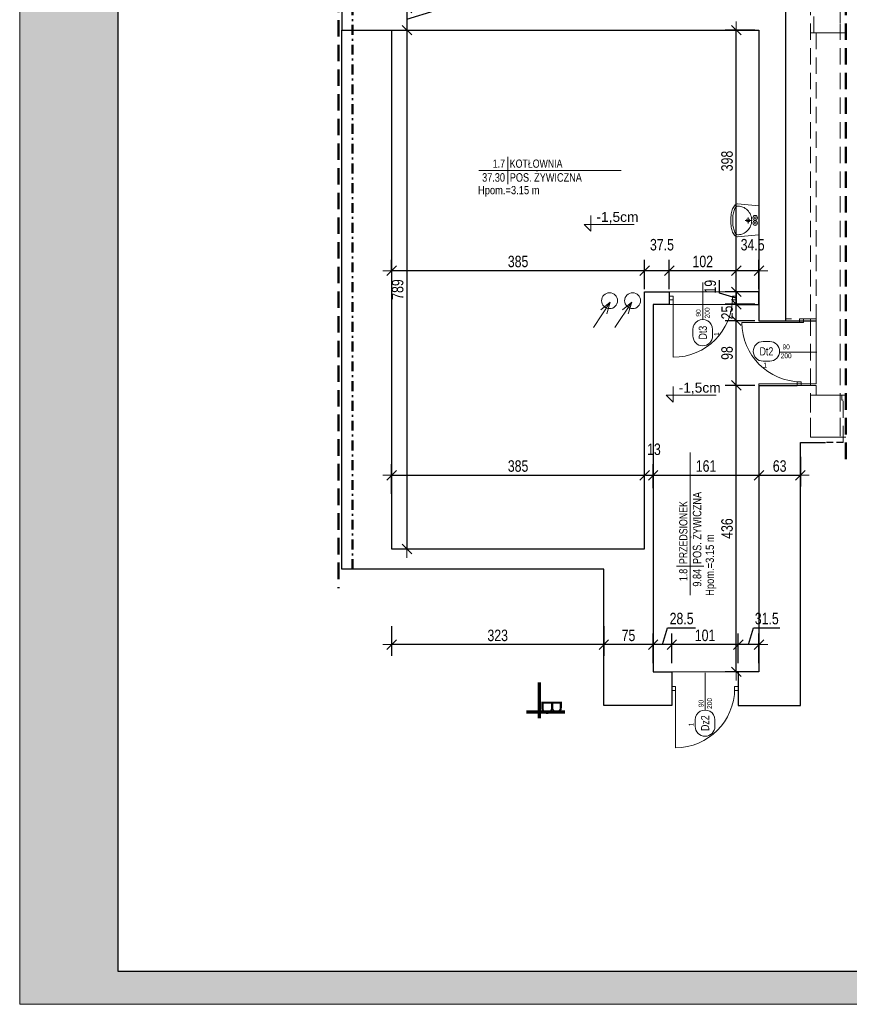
# Model space of a CAD drawing. Header units: millimetres. Extents: x 1390 to 61772, y -2775 to 3946.
# Tile 1 of 24: x 1780 to 3043, y -2775 to -1277. Entities that reach past the tile are written whole.
import ezdxf
from ezdxf.enums import TextEntityAlignment as Align

# ---------------------------------------------------------------- set-up
doc = ezdxf.new("R2010")
doc.units = ezdxf.units.MM
doc.linetypes.add('DASHDOT', pattern=[1, 0.5, -0.25, 0, -0.25])
doc.linetypes.add('DASHED', pattern=[0.75, 0.5, -0.25])
for name, color, linetype, lineweight in [('!MARIUSZ', 220, 'Continuous', 35), ('BA_drz', 7, 'Continuous', 18), ('BA_met', 7, 'Continuous', 18), ('BA_sym', 7, 'Continuous', 18), ('BA_txc', 1, 'Continuous', 18), ('BA_txs', 2, 'Continuous', 18), ('Cienka', 7, 'Continuous', 18), ('PG_PODCIĄGI', 1, 'DASHED', 18), ('PG_WIDOKOWE_CIENKIE', 1, 'Continuous', 18), ('PG_WYMIARY', 1, 'Continuous', 18), ('PG_WYPOSAŻENIE', 1, 'Continuous', 18), ('PG_ŚCIANY_SŁUPY', 4, 'Continuous', 30), ('Przekrojowa', 60, 'Continuous', 18)]:
    doc.layers.add(name, color=color, linetype=linetype, lineweight=lineweight)
doc.layers.add('BA_pom', color=6, linetype='Continuous', lineweight=18, plot=False)
doc.layers.add('PG_POMOCNICZNE', color=6, linetype='Continuous', lineweight=18, plot=False)
doc.styles.add('BIKTS', font='bikromsw.shx', dxfattribs={"width": 0.85})
doc.styles.add('BIKWYM', font='BIKROMSW.SHX', dxfattribs={"width": 0.8})
doc.styles.add('ROMANS', font='bikromsw.shx', dxfattribs={"width": 0.8})
doc.styles.get("Standard").update_dxf_attribs({"font": 'arial.ttf'})
doc.dimstyles.new('BA_KR_50', dxfattribs={"dimscale": 0.5, "dimtxt": 25, "dimasz": 1.666667, "dimexe": 24, "dimexo": 0, "dimgap": 0, "dimtad": 0, "dimdec": 1, "dimrnd": 0.5, "dimzin": 9, "dimdsep": 46, "dimtxsty": 'BIKWYM', "dimblk": 'WYM-KR', "dimcen": 0, "dimdle": 20, "dimclrd": 256, "dimclre": 256, "dimclrt": 7, "dimadec": 0, "dimazin": 0, "dimtfac": 0.033333, "dimtdec": 1, "dimtmove": 0, "dimatfit": 3, "dimldrblk": 'WYM-KR', "dimfxl": 40, "dimfxlon": 1, "dimtvp": 0.8, "dimtolj": 1, "dimarcsym": 0})

# ---------------------------------------------------------------- blocks, each defined once
blk = doc.blocks.new('dr1h901')
at = {"color": 0}
blk.add_line((-0.5, 0), (-0.5, 1), dxfattribs=at)
blk.add_line((0, 0.362), (0, -0.266))
blk.add_arc((-0.5, 0), 1, 0, 90, dxfattribs=at)
blk = doc.blocks.new('jamb')
blk.add_lwpolyline([(-0.5, -0.5), (-0.5, 0.5), (0.5, 0.5), (0.5, -0.5)], close=True)
blk = doc.blocks.new('bikmet')
blk.add_line((0, 1.65), (0, -1.65))
at = {"style": 'ROMANS', "width": 0.8}
blk.add_attdef('NRPOM', text='', height=1, dxfattribs=at).set_placement((-0.33, 0.33), align=Align.RIGHT)
blk.add_attdef('NWAPOM', (0.25, 0.33), '', height=1, dxfattribs=at)
blk.add_attdef('RAREA', text='', height=1.04, dxfattribs=at).set_placement((-0.33, -0.33), align=Align.TOP_RIGHT)
blk.add_attdef('PODLOGA', text='', height=1.04, dxfattribs=at).set_placement((0.25, -0.33), align=Align.TOP_LEFT)
blk = doc.blocks.new('SPUST1')
at = {"color": 18}
for p, q in [((-4.5, 0), (4.5, 0)), ((0, -4.5), (0, 4.5))]:
    blk.add_line(p, q, dxfattribs=at)
blk.add_circle((0, 0), 2.5, dxfattribs=at)
blk = doc.blocks.new('A$C1DB672C5')
for p, q in [((-22, 0), (-25, -32.6)), ((-22, 0), (22, 0)), ((22, 0), (25, -32.6))]:
    blk.add_line(p, q)
for points in [[(-20.3, -24.6, -0.098491), (-15.6, -17.4, -0.098491), (-8.4, -12.7, -0.098491), (0, -11, -0.098491), (8.4, -12.7, -0.198912), (20.3, -24.6), (20.3, -24.6)], [(20.3, -24.6, -0.075102), (21.9, -31, -0.265911), (19.8, -35.5, -0.060964), (16.6, -37.3, -0.054131), (9.7, -39.2, -0.041072), (0, -40, -0.041072), (-9.7, -39.2, -0.054131), (-16.6, -37.3, -0.060964), (-19.8, -35.5, -0.265911), (-21.9, -31, -0.075102), (-20.3, -24.6)]]:
    blk.add_lwpolyline(points, format="xyb")
for centre, radius in [((-4, -5.8), 3.5), ((-4, -5.8), 1.5), ((4, -5.8), 3.5), ((4, -5.8), 1.5)]:
    blk.add_circle(centre, radius)
for centre, radius, start, end in [((-20.5, -33), 4.47, 180, 226.0001), ((-10.8, -23), 18.4, 226.0001, 248.1986), ((-4.3, -6.7), 36, 248.1986, 260.5924), ((0, 19.4), 62.4, 260.5924, 270), ((0, 19.4), 62.4, 270, 279.4076), ((4.3, -6.7), 36, 279.4076, 291.8014), ((10.8, -23), 18.4, 291.8014, 313.9999), ((20.5, -33), 4.47, 313.9999, 0)]:
    blk.add_arc(centre, radius, start, end)
at = {"xscale": -1, "rotation": 180}
blk.add_blockref('SPUST1', (0, -16.5), dxfattribs=at)
blk = doc.blocks.new('symdrz')
blk.add_lwpolyline([(-10, -30, -1), (-10, 30), (10, 30, -1), (10, -30)], format="xyb", close=True)
at = {"style": 'BIKTS', "width": 0.8}
blk.add_attdef('SZERDRZ', text='', height=25, dxfattribs=at).set_placement((77.1, 8.8), align=Align.CENTER)
blk.add_attdef('SYMDRZ', text='', height=25, dxfattribs=at).set_placement((0, 0), align=Align.MIDDLE)
blk.add_attdef('WYSDRZ', text='', height=25, dxfattribs=at).set_placement((77.1, -9.5), align=Align.TOP_CENTER)
blk = doc.blocks.new('A$C4C0525F4')
at = {"true_color": 0xffffff}
h = blk.add_hatch(color=7, dxfattribs=at)
h.dxf.hatch_style = 1
h.paths.add_polyline_path([(2100, 0), (0, 0), (0, -2970), (2100, -2970)])
h.paths.add_polyline_path([(150, -50), (2050, -50), (2050, -2920), (150, -2920)], flags=16)
at = {"layer": 'Cienka', "color": 1}
for p, q in [((0, -2970), (0, 0)), ((2100, -2970), (0, -2970))]:
    blk.add_line(p, q, dxfattribs=at)
at = {"layer": 'Przekrojowa', "color": 18, "lineweight": 30, "true_color": 0x000000}
for p, q in [((150, -2920), (150, -50)), ((2050, -2920), (150, -2920))]:
    blk.add_line(p, q, dxfattribs=at)
blk = doc.blocks.new('WYM-KR')
at = {"linetype": 'ByBlock'}
blk.add_line((11.52, 0), (-11.52, 0), dxfattribs=at)
at = {"color": 7, "linetype": 'ByBlock'}
blk.add_line((6.24, 6.24), (-6.24, -6.24), dxfattribs=at)
blk = doc.blocks.new('*D249')
at = {"layer": 'Defpoints', "color": 0, "transparency": 16777216}
for p in [(2343.6, -1259.8), (2346.1, -1293.3), (2369.4, -1293.3)]:
    blk.add_point(p, dxfattribs=at)
at = {"layer": 'PG_WYMIARY', "lineweight": -2, "transparency": 16777216}
for p, q in [((2412.5, -1263.6), (2412.5, -1221)), ((2343.6, -1259.8), (2386.2, -1259.8)), ((2369.4, -1261), (2369.4, -1292.1)), ((2369.4, -1276.6), (2412.5, -1263.6)), ((2346.1, -1293.3), (2386.2, -1293.3))]:
    blk.add_line(p, q, dxfattribs=at)
at = {"layer": 'PG_WYMIARY', "lineweight": -2, "transparency": 16777216, "xscale": 1.166666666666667, "yscale": 1.166666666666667, "zscale": 1.166666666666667}
for p, rotation in [((2369.4, -1259.8), 90), ((2369.4, -1293.3), 270)]:
    blk.add_blockref('WYM-KR', p, dxfattribs=dict(at, rotation=rotation))
at = {"layer": 'PG_WYMIARY', "color": 7, "transparency": 16777216, "insert": (2398.5, -1242.3), "char_height": 17.5, "attachment_point": 5, "rotation": 90, "style": 'BIKWYM'}
blk.add_mtext('\\A1;33.5', dxfattribs=at)
blk = doc.blocks.new('*D250')
at = {"layer": 'Defpoints', "color": 0, "transparency": 16777216}
for p in [(2346.1, -1293.3), (2346.1, -2082.3), (2369.4, -2082.3)]:
    blk.add_point(p, dxfattribs=at)
at = {"layer": 'PG_WYMIARY', "lineweight": -2, "transparency": 16777216}
for p, q in [((2346.1, -1293.3), (2386.2, -1293.3)), ((2369.4, -1294.5), (2369.4, -2081.1)), ((2346.1, -2082.3), (2386.2, -2082.3))]:
    blk.add_line(p, q, dxfattribs=at)
at = {"layer": 'PG_WYMIARY', "lineweight": -2, "transparency": 16777216, "xscale": 1.166666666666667, "yscale": 1.166666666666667, "zscale": 1.166666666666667}
for p, rotation in [((2369.4, -1293.3), 90), ((2369.4, -2082.3), 270)]:
    blk.add_blockref('WYM-KR', p, dxfattribs=dict(at, rotation=rotation))
at = {"layer": 'PG_WYMIARY', "color": 7, "transparency": 16777216, "insert": (2355.4, -1687.8), "char_height": 17.5, "attachment_point": 5, "rotation": 90, "style": 'BIKWYM'}
blk.add_mtext('\\A1;789', dxfattribs=at)
blk = doc.blocks.new('*D251')
at = {"layer": 'Defpoints', "color": 0, "transparency": 16777216}
for p in [(2870.6, -1659.2), (2870.6, -1691.3), (2905.1, -1691.3)]:
    blk.add_point(p, dxfattribs=at)
at = {"layer": 'PG_WYMIARY', "lineweight": -2, "transparency": 16777216}
for p, q in [((2870.6, -1687.2), (2870.6, -1642.4)), ((2905.1, -1687.2), (2905.1, -1642.4)), ((2903.9, -1659.2), (2871.8, -1659.2))]:
    blk.add_line(p, q, dxfattribs=at)
at = {"layer": 'PG_WYMIARY', "lineweight": -2, "transparency": 16777216, "xscale": 1.166666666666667, "yscale": 1.166666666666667, "zscale": 1.166666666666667, "rotation": 180}
blk.add_blockref('WYM-KR', (2870.6, -1659.2), dxfattribs=at)
at = {"layer": 'PG_WYMIARY', "lineweight": -2, "transparency": 16777216, "xscale": 1.166666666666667, "yscale": 1.166666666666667, "zscale": 1.166666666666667}
blk.add_blockref('WYM-KR', (2905.1, -1659.2), dxfattribs=at)
at = {"layer": 'PG_WYMIARY', "color": 7, "transparency": 16777216, "insert": (2895.5, -1619.7), "char_height": 17.5, "attachment_point": 5, "style": 'BIKWYM'}
blk.add_mtext('\\A1;34.5', dxfattribs=at)
blk = doc.blocks.new('*D252')
at = {"layer": 'Defpoints', "color": 0, "transparency": 16777216}
for p in [(2768.6, -1659.2), (2768.6, -1691.3), (2870.6, -1691.3)]:
    blk.add_point(p, dxfattribs=at)
at = {"layer": 'PG_WYMIARY', "lineweight": -2, "transparency": 16777216}
for p, q in [((2768.6, -1687.2), (2768.6, -1642.4)), ((2870.6, -1687.2), (2870.6, -1642.4)), ((2869.4, -1659.2), (2769.8, -1659.2))]:
    blk.add_line(p, q, dxfattribs=at)
at = {"layer": 'PG_WYMIARY', "lineweight": -2, "transparency": 16777216, "xscale": 1.166666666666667, "yscale": 1.166666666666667, "zscale": 1.166666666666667, "rotation": 180}
blk.add_blockref('WYM-KR', (2768.6, -1659.2), dxfattribs=at)
at = {"layer": 'PG_WYMIARY', "lineweight": -2, "transparency": 16777216, "xscale": 1.166666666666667, "yscale": 1.166666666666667, "zscale": 1.166666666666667}
blk.add_blockref('WYM-KR', (2870.6, -1659.2), dxfattribs=at)
at = {"layer": 'PG_WYMIARY', "color": 7, "transparency": 16777216, "insert": (2819.6, -1645.2), "char_height": 17.5, "attachment_point": 5, "style": 'BIKWYM'}
blk.add_mtext('\\A1;102', dxfattribs=at)
blk = doc.blocks.new('*D253')
at = {"layer": 'Defpoints', "color": 0, "transparency": 16777216}
for p in [(2731.1, -1659.2), (2731.1, -1691.3), (2768.6, -1691.3)]:
    blk.add_point(p, dxfattribs=at)
at = {"layer": 'PG_WYMIARY', "lineweight": -2, "transparency": 16777216}
for p, q in [((2731.1, -1687.2), (2731.1, -1642.4)), ((2768.6, -1687.2), (2768.6, -1642.4)), ((2767.4, -1659.2), (2732.3, -1659.2))]:
    blk.add_line(p, q, dxfattribs=at)
at = {"layer": 'PG_WYMIARY', "lineweight": -2, "transparency": 16777216, "xscale": 1.166666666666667, "yscale": 1.166666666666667, "zscale": 1.166666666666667, "rotation": 180}
blk.add_blockref('WYM-KR', (2731.1, -1659.2), dxfattribs=at)
at = {"layer": 'PG_WYMIARY', "lineweight": -2, "transparency": 16777216, "xscale": 1.166666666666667, "yscale": 1.166666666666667, "zscale": 1.166666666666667}
blk.add_blockref('WYM-KR', (2768.6, -1659.2), dxfattribs=at)
at = {"layer": 'PG_WYMIARY', "color": 7, "transparency": 16777216, "insert": (2757.5, -1619.7), "char_height": 17.5, "attachment_point": 5, "style": 'BIKWYM'}
blk.add_mtext('\\A1;37.5', dxfattribs=at)
blk = doc.blocks.new('*D254')
at = {"layer": 'Defpoints', "color": 0, "transparency": 16777216}
for p in [(2346.1, -1659.2), (2346.1, -1659.2), (2731.1, -1691.3)]:
    blk.add_point(p, dxfattribs=at)
at = {"layer": 'PG_WYMIARY', "lineweight": -2, "transparency": 16777216}
for p, q in [((2346.1, -1659.2), (2346.1, -1642.4)), ((2731.1, -1687.2), (2731.1, -1642.4)), ((2729.9, -1659.2), (2347.3, -1659.2))]:
    blk.add_line(p, q, dxfattribs=at)
at = {"layer": 'PG_WYMIARY', "lineweight": -2, "transparency": 16777216, "xscale": 1.166666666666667, "yscale": 1.166666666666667, "zscale": 1.166666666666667, "rotation": 180}
blk.add_blockref('WYM-KR', (2346.1, -1659.2), dxfattribs=at)
at = {"layer": 'PG_WYMIARY', "lineweight": -2, "transparency": 16777216, "xscale": 1.166666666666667, "yscale": 1.166666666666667, "zscale": 1.166666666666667}
blk.add_blockref('WYM-KR', (2731.1, -1659.2), dxfattribs=at)
at = {"layer": 'PG_WYMIARY', "color": 7, "transparency": 16777216, "insert": (2538.6, -1645.2), "char_height": 17.5, "attachment_point": 5, "style": 'BIKWYM'}
blk.add_mtext('\\A1;385', dxfattribs=at)
blk = doc.blocks.new('*D255')
at = {"layer": 'Defpoints', "color": 0, "transparency": 16777216}
for p in [(2731.1, -1970.4), (2346.1, -2082.3), (2731.1, -2082.3)]:
    blk.add_point(p, dxfattribs=at)
at = {"layer": 'PG_WYMIARY', "lineweight": -2, "transparency": 16777216}
for p, q in [((2346.1, -1998.4), (2346.1, -1953.6)), ((2731.1, -1998.4), (2731.1, -1953.6)), ((2347.3, -1970.4), (2729.9, -1970.4))]:
    blk.add_line(p, q, dxfattribs=at)
at = {"layer": 'PG_WYMIARY', "lineweight": -2, "transparency": 16777216, "xscale": 1.166666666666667, "yscale": 1.166666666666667, "zscale": 1.166666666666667, "rotation": 180}
blk.add_blockref('WYM-KR', (2346.1, -1970.4), dxfattribs=at)
at = {"layer": 'PG_WYMIARY', "lineweight": -2, "transparency": 16777216, "xscale": 1.166666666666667, "yscale": 1.166666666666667, "zscale": 1.166666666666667}
blk.add_blockref('WYM-KR', (2731.1, -1970.4), dxfattribs=at)
at = {"layer": 'PG_WYMIARY', "color": 7, "transparency": 16777216, "insert": (2538.6, -1956.4), "char_height": 17.5, "attachment_point": 5, "style": 'BIKWYM'}
blk.add_mtext('\\A1;385', dxfattribs=at)
blk = doc.blocks.new('*D256')
at = {"layer": 'Defpoints', "color": 0, "transparency": 16777216}
for p in [(2744.1, -1970.4), (2744.1, -1989.8), (2731.1, -2082.3)]:
    blk.add_point(p, dxfattribs=at)
at = {"layer": 'PG_WYMIARY', "lineweight": -2, "transparency": 16777216}
for p, q in [((2731.1, -1998.4), (2731.1, -1953.6)), ((2744.1, -1989.8), (2744.1, -1953.6)), ((2732.3, -1970.4), (2742.9, -1970.4))]:
    blk.add_line(p, q, dxfattribs=at)
at = {"layer": 'PG_WYMIARY', "lineweight": -2, "transparency": 16777216, "xscale": 1.166666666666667, "yscale": 1.166666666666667, "zscale": 1.166666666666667, "rotation": 180}
blk.add_blockref('WYM-KR', (2731.1, -1970.4), dxfattribs=at)
at = {"layer": 'PG_WYMIARY', "lineweight": -2, "transparency": 16777216, "xscale": 1.166666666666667, "yscale": 1.166666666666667, "zscale": 1.166666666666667}
blk.add_blockref('WYM-KR', (2744.1, -1970.4), dxfattribs=at)
at = {"layer": 'PG_WYMIARY', "color": 7, "transparency": 16777216, "insert": (2745.3, -1930.9), "char_height": 17.5, "attachment_point": 5, "style": 'BIKWYM'}
blk.add_mtext('\\A1;13', dxfattribs=at)
blk = doc.blocks.new('*D257')
at = {"layer": 'Defpoints', "color": 0, "transparency": 16777216}
for p in [(2905.1, -1911.1), (2905.1, -1970.4), (2744.1, -1989.8)]:
    blk.add_point(p, dxfattribs=at)
at = {"layer": 'PG_WYMIARY', "lineweight": -2, "transparency": 16777216}
for p, q in [((2905.1, -1942.4), (2905.1, -1987.2)), ((2744.1, -1989.8), (2744.1, -1953.6)), ((2745.3, -1970.4), (2903.9, -1970.4))]:
    blk.add_line(p, q, dxfattribs=at)
at = {"layer": 'PG_WYMIARY', "lineweight": -2, "transparency": 16777216, "xscale": 1.166666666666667, "yscale": 1.166666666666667, "zscale": 1.166666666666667, "rotation": 180}
blk.add_blockref('WYM-KR', (2744.1, -1970.4), dxfattribs=at)
at = {"layer": 'PG_WYMIARY', "lineweight": -2, "transparency": 16777216, "xscale": 1.166666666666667, "yscale": 1.166666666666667, "zscale": 1.166666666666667}
blk.add_blockref('WYM-KR', (2905.1, -1970.4), dxfattribs=at)
at = {"layer": 'PG_WYMIARY', "color": 7, "transparency": 16777216, "insert": (2824.6, -1956.4), "char_height": 17.5, "attachment_point": 5, "style": 'BIKWYM'}
blk.add_mtext('\\A1;161', dxfattribs=at)
blk = doc.blocks.new('*D258')
at = {"layer": 'Defpoints', "color": 0, "transparency": 16777216}
for p in [(2905.1, -1911.1), (2968.2, -1920.3), (2968.2, -1970.4)]:
    blk.add_point(p, dxfattribs=at)
at = {"layer": 'PG_WYMIARY', "lineweight": -2, "transparency": 16777216}
for p, q in [((2905.1, -1942.4), (2905.1, -1987.2)), ((2968.2, -1942.4), (2968.2, -1987.2)), ((2906.3, -1970.4), (2967, -1970.4))]:
    blk.add_line(p, q, dxfattribs=at)
at = {"layer": 'PG_WYMIARY', "lineweight": -2, "transparency": 16777216, "xscale": 1.166666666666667, "yscale": 1.166666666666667, "zscale": 1.166666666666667, "rotation": 180}
blk.add_blockref('WYM-KR', (2905.1, -1970.4), dxfattribs=at)
at = {"layer": 'PG_WYMIARY', "lineweight": -2, "transparency": 16777216, "xscale": 1.166666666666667, "yscale": 1.166666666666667, "zscale": 1.166666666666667}
blk.add_blockref('WYM-KR', (2968.2, -1970.4), dxfattribs=at)
at = {"layer": 'PG_WYMIARY', "color": 7, "transparency": 16777216, "insert": (2936.6, -1956.4), "char_height": 17.5, "attachment_point": 5, "style": 'BIKWYM'}
blk.add_mtext('\\A1;63', dxfattribs=at)
blk = doc.blocks.new('*D259')
at = {"layer": 'Defpoints', "color": 0, "transparency": 16777216}
for p in [(2873.6, -2228), (2873.6, -2269.3), (2905.1, -2269.3)]:
    blk.add_point(p, dxfattribs=at)
at = {"layer": 'PG_WYMIARY', "lineweight": -2, "transparency": 16777216}
for p, q in [((2873.6, -2256), (2873.6, -2211.2)), ((2889.4, -2228), (2897, -2202.4)), ((2897, -2202.4), (2937, -2202.4)), ((2905.1, -2256), (2905.1, -2211.2)), ((2903.9, -2228), (2874.8, -2228))]:
    blk.add_line(p, q, dxfattribs=at)
at = {"layer": 'PG_WYMIARY', "lineweight": -2, "transparency": 16777216, "xscale": 1.166666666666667, "yscale": 1.166666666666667, "zscale": 1.166666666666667, "rotation": 180}
blk.add_blockref('WYM-KR', (2873.6, -2228), dxfattribs=at)
at = {"layer": 'PG_WYMIARY', "lineweight": -2, "transparency": 16777216, "xscale": 1.166666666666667, "yscale": 1.166666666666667, "zscale": 1.166666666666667}
blk.add_blockref('WYM-KR', (2905.1, -2228), dxfattribs=at)
at = {"layer": 'PG_WYMIARY', "color": 7, "transparency": 16777216, "insert": (2917, -2188.4), "char_height": 17.5, "attachment_point": 5, "style": 'BIKWYM'}
blk.add_mtext('\\A1;31.5', dxfattribs=at)
blk = doc.blocks.new('*D260')
at = {"layer": 'Defpoints', "color": 0, "transparency": 16777216}
for p in [(2772.6, -2228), (2772.6, -2269.3), (2873.6, -2269.3)]:
    blk.add_point(p, dxfattribs=at)
at = {"layer": 'PG_WYMIARY', "lineweight": -2, "transparency": 16777216}
for p, q in [((2772.6, -2256), (2772.6, -2211.2)), ((2873.6, -2256), (2873.6, -2211.2)), ((2872.4, -2228), (2773.8, -2228))]:
    blk.add_line(p, q, dxfattribs=at)
at = {"layer": 'PG_WYMIARY', "lineweight": -2, "transparency": 16777216, "xscale": 1.166666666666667, "yscale": 1.166666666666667, "zscale": 1.166666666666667, "rotation": 180}
blk.add_blockref('WYM-KR', (2772.6, -2228), dxfattribs=at)
at = {"layer": 'PG_WYMIARY', "lineweight": -2, "transparency": 16777216, "xscale": 1.166666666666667, "yscale": 1.166666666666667, "zscale": 1.166666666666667}
blk.add_blockref('WYM-KR', (2873.6, -2228), dxfattribs=at)
at = {"layer": 'PG_WYMIARY', "color": 7, "transparency": 16777216, "insert": (2823.1, -2214), "char_height": 17.5, "attachment_point": 5, "style": 'BIKWYM'}
blk.add_mtext('\\A1;101', dxfattribs=at)
blk = doc.blocks.new('*D261')
at = {"layer": 'Defpoints', "color": 0, "transparency": 16777216}
for p in [(2744.1, -2228), (2744.1, -2269.3), (2772.6, -2269.3)]:
    blk.add_point(p, dxfattribs=at)
at = {"layer": 'PG_WYMIARY', "lineweight": -2, "transparency": 16777216}
for p, q in [((2744.1, -2256), (2744.1, -2211.2)), ((2758.4, -2228), (2766, -2202.4)), ((2766, -2202.4), (2808.7, -2202.4)), ((2772.6, -2256), (2772.6, -2211.2)), ((2771.4, -2228), (2745.3, -2228))]:
    blk.add_line(p, q, dxfattribs=at)
at = {"layer": 'PG_WYMIARY', "lineweight": -2, "transparency": 16777216, "xscale": 1.166666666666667, "yscale": 1.166666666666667, "zscale": 1.166666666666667, "rotation": 180}
blk.add_blockref('WYM-KR', (2744.1, -2228), dxfattribs=at)
at = {"layer": 'PG_WYMIARY', "lineweight": -2, "transparency": 16777216, "xscale": 1.166666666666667, "yscale": 1.166666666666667, "zscale": 1.166666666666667}
blk.add_blockref('WYM-KR', (2772.6, -2228), dxfattribs=at)
at = {"layer": 'PG_WYMIARY', "color": 7, "transparency": 16777216, "insert": (2787.4, -2188.4), "char_height": 17.5, "attachment_point": 5, "style": 'BIKWYM'}
blk.add_mtext('\\A1;28.5', dxfattribs=at)
blk = doc.blocks.new('*D262')
at = {"layer": 'Defpoints', "color": 0, "transparency": 16777216}
for p in [(2669.1, -2113.1), (2669.1, -2228), (2744.1, -2269.3)]:
    blk.add_point(p, dxfattribs=at)
at = {"layer": 'PG_WYMIARY', "lineweight": -2, "transparency": 16777216}
for p, q in [((2669.1, -2200), (2669.1, -2244.8)), ((2744.1, -2256), (2744.1, -2211.2)), ((2742.9, -2228), (2670.3, -2228))]:
    blk.add_line(p, q, dxfattribs=at)
at = {"layer": 'PG_WYMIARY', "lineweight": -2, "transparency": 16777216, "xscale": 1.166666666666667, "yscale": 1.166666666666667, "zscale": 1.166666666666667, "rotation": 180}
blk.add_blockref('WYM-KR', (2669.1, -2228), dxfattribs=at)
at = {"layer": 'PG_WYMIARY', "lineweight": -2, "transparency": 16777216, "xscale": 1.166666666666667, "yscale": 1.166666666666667, "zscale": 1.166666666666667}
blk.add_blockref('WYM-KR', (2744.1, -2228), dxfattribs=at)
at = {"layer": 'PG_WYMIARY', "color": 7, "transparency": 16777216, "insert": (2706.6, -2214), "char_height": 17.5, "attachment_point": 5, "style": 'BIKWYM'}
blk.add_mtext('\\A1;75', dxfattribs=at)
blk = doc.blocks.new('*D263')
at = {"layer": 'Defpoints', "color": 0, "transparency": 16777216}
for p in [(2346.1, -2082.3), (2669.1, -2113.1), (2346.1, -2228)]:
    blk.add_point(p, dxfattribs=at)
at = {"layer": 'PG_WYMIARY', "lineweight": -2, "transparency": 16777216}
for p, q in [((2346.1, -2200), (2346.1, -2244.8)), ((2669.1, -2200), (2669.1, -2244.8)), ((2667.9, -2228), (2347.3, -2228))]:
    blk.add_line(p, q, dxfattribs=at)
at = {"layer": 'PG_WYMIARY', "lineweight": -2, "transparency": 16777216, "xscale": 1.166666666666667, "yscale": 1.166666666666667, "zscale": 1.166666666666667, "rotation": 180}
blk.add_blockref('WYM-KR', (2346.1, -2228), dxfattribs=at)
at = {"layer": 'PG_WYMIARY', "lineweight": -2, "transparency": 16777216, "xscale": 1.166666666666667, "yscale": 1.166666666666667, "zscale": 1.166666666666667}
blk.add_blockref('WYM-KR', (2669.1, -2228), dxfattribs=at)
at = {"layer": 'PG_WYMIARY', "color": 7, "transparency": 16777216, "insert": (2507.6, -2214), "char_height": 17.5, "attachment_point": 5, "style": 'BIKWYM'}
blk.add_mtext('\\A1;323', dxfattribs=at)
blk = doc.blocks.new('*D264')
at = {"layer": 'Defpoints', "color": 0, "transparency": 16777216}
for p in [(2870.6, -1833.6), (2905.1, -1833.6), (2905.1, -2269.3)]:
    blk.add_point(p, dxfattribs=at)
at = {"layer": 'PG_WYMIARY', "lineweight": -2, "transparency": 16777216}
for p, q in [((2898.6, -1833.6), (2853.8, -1833.6)), ((2870.6, -2268.1), (2870.6, -1834.7)), ((2898.6, -2269.3), (2853.8, -2269.3))]:
    blk.add_line(p, q, dxfattribs=at)
at = {"layer": 'PG_WYMIARY', "lineweight": -2, "transparency": 16777216, "xscale": 1.166666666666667, "yscale": 1.166666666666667, "zscale": 1.166666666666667}
for p, rotation in [((2870.6, -1833.6), 90), ((2870.6, -2269.3), 270)]:
    blk.add_blockref('WYM-KR', p, dxfattribs=dict(at, rotation=rotation))
at = {"layer": 'PG_WYMIARY', "color": 7, "transparency": 16777216, "insert": (2856.6, -2051.4), "char_height": 17.5, "attachment_point": 5, "rotation": 90, "style": 'BIKWYM'}
blk.add_mtext('\\A1;436', dxfattribs=at)
blk = doc.blocks.new('*D265')
at = {"layer": 'Defpoints', "color": 0, "transparency": 16777216}
for p in [(2870.6, -1735.3), (2905.1, -1735.3), (2905.1, -1833.6)]:
    blk.add_point(p, dxfattribs=at)
at = {"layer": 'PG_WYMIARY', "lineweight": -2, "transparency": 16777216}
for p, q in [((2898.6, -1735.3), (2853.8, -1735.3)), ((2870.6, -1832.4), (2870.6, -1736.5)), ((2898.6, -1833.6), (2853.8, -1833.6))]:
    blk.add_line(p, q, dxfattribs=at)
at = {"layer": 'PG_WYMIARY', "lineweight": -2, "transparency": 16777216, "xscale": 1.166666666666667, "yscale": 1.166666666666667, "zscale": 1.166666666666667}
for p, rotation in [((2870.6, -1735.3), 90), ((2870.6, -1833.6), 270)]:
    blk.add_blockref('WYM-KR', p, dxfattribs=dict(at, rotation=rotation))
at = {"layer": 'PG_WYMIARY', "color": 7, "transparency": 16777216, "insert": (2856.6, -1784.4), "char_height": 17.5, "attachment_point": 5, "rotation": 90, "style": 'BIKWYM'}
blk.add_mtext('\\A1;98', dxfattribs=at)
blk = doc.blocks.new('*D266')
at = {"layer": 'Defpoints', "color": 0, "transparency": 16777216}
for p in [(2870.6, -1710.3), (2905.1, -1710.3), (2905.1, -1735.3)]:
    blk.add_point(p, dxfattribs=at)
at = {"layer": 'PG_WYMIARY', "lineweight": -2, "transparency": 16777216}
for p, q in [((2898.6, -1710.3), (2853.8, -1710.3)), ((2870.6, -1734.1), (2870.6, -1711.5)), ((2898.6, -1735.3), (2853.8, -1735.3))]:
    blk.add_line(p, q, dxfattribs=at)
at = {"layer": 'PG_WYMIARY', "lineweight": -2, "transparency": 16777216, "xscale": 1.166666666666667, "yscale": 1.166666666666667, "zscale": 1.166666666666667}
for p, rotation in [((2870.6, -1710.3), 90), ((2870.6, -1735.3), 270)]:
    blk.add_blockref('WYM-KR', p, dxfattribs=dict(at, rotation=rotation))
at = {"layer": 'PG_WYMIARY', "color": 7, "transparency": 16777216, "insert": (2856.6, -1722.8), "char_height": 17.5, "attachment_point": 5, "rotation": 90, "style": 'BIKWYM'}
blk.add_mtext('\\A1;25', dxfattribs=at)
blk = doc.blocks.new('*D267')
at = {"layer": 'Defpoints', "color": 0, "transparency": 16777216}
for p in [(2870.6, -1691.3), (2905.1, -1691.3), (2905.1, -1710.3)]:
    blk.add_point(p, dxfattribs=at)
at = {"layer": 'PG_WYMIARY', "lineweight": -2, "transparency": 16777216}
for p, q in [((2845.1, -1693.1), (2845.1, -1673.8)), ((2898.6, -1691.3), (2853.8, -1691.3)), ((2870.6, -1700.8), (2845.1, -1693.1)), ((2870.6, -1709.1), (2870.6, -1692.5)), ((2898.6, -1710.3), (2853.8, -1710.3))]:
    blk.add_line(p, q, dxfattribs=at)
at = {"layer": 'PG_WYMIARY', "lineweight": -2, "transparency": 16777216, "xscale": 1.166666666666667, "yscale": 1.166666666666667, "zscale": 1.166666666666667}
for p, rotation in [((2870.6, -1691.3), 90), ((2870.6, -1710.3), 270)]:
    blk.add_blockref('WYM-KR', p, dxfattribs=dict(at, rotation=rotation))
at = {"layer": 'PG_WYMIARY', "color": 7, "transparency": 16777216, "insert": (2831.1, -1683.5), "char_height": 17.5, "attachment_point": 5, "rotation": 90, "style": 'BIKWYM'}
blk.add_mtext('\\A1;19', dxfattribs=at)
blk = doc.blocks.new('*D268')
at = {"layer": 'Defpoints', "color": 0, "transparency": 16777216}
for p in [(2870.6, -1293.3), (2905.1, -1293.3), (2905.1, -1691.3)]:
    blk.add_point(p, dxfattribs=at)
at = {"layer": 'PG_WYMIARY', "lineweight": -2, "transparency": 16777216}
for p, q in [((2898.6, -1293.3), (2853.8, -1293.3)), ((2870.6, -1690.1), (2870.6, -1294.5)), ((2898.6, -1691.3), (2853.8, -1691.3))]:
    blk.add_line(p, q, dxfattribs=at)
at = {"layer": 'PG_WYMIARY', "lineweight": -2, "transparency": 16777216, "xscale": 1.166666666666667, "yscale": 1.166666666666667, "zscale": 1.166666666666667}
for p, rotation in [((2870.6, -1293.3), 90), ((2870.6, -1691.3), 270)]:
    blk.add_blockref('WYM-KR', p, dxfattribs=dict(at, rotation=rotation))
at = {"layer": 'PG_WYMIARY', "color": 7, "transparency": 16777216, "insert": (2856.6, -1492.3), "char_height": 17.5, "attachment_point": 5, "rotation": 90, "style": 'BIKWYM'}
blk.add_mtext('\\A1;398', dxfattribs=at)

msp = doc.modelspace()

# ---------------------------------------------------------------- linework, layer by layer
at = {"layer": '!MARIUSZ', "color": 18, "linetype": 'DASHED', "lineweight": 50, "ltscale": 50, "true_color": 0x000000}
msp.add_line((3037.04, -308.08), (3037.04, -1956.91), dxfattribs=at)
at = {"layer": '!MARIUSZ', "color": 18, "linetype": 'DASHED', "lineweight": 0, "ltscale": 50, "true_color": 0x000000}
for points in [[(2983.6, -308.08), (2983.6, -1912.31)], [(3028.6, -308.08), (3028.6, -1912.31)], [(2963.35, -962.31), (2992.1, -962.31), (2992.1, -1257.31), (3028.6, -1257.31), (3028.6, -1297.31), (2992.1, -1297.31), (2992.1, -1735.31)], [(2988.6, -1257.31), (3028.6, -1257.31), (3028.6, -1297.31), (2988.6, -1297.31), (2988.6, -1257.31)], [(2983.6, -1297.31), (3037.04, -1297.31)], [(2972.85, -1735.31), (2992.1, -1735.31), (2992.1, -1732.56), (2946.1, -1732.56), (2946.1, -1735.31)], [(3033.1, -1920.31), (3033.1, -1856.31), (3031.1, -1856.31), (3031.1, -1848.31), (2992.1, -1848.31), (2992.1, -1833.56), (2969.35, -1833.56)], [(2983.6, -1848.31), (3037.04, -1848.31)], [(2983.6, -1912.31), (3037.04, -1912.31)]]:
    msp.add_lwpolyline(points, dxfattribs=at)
at = {"layer": '!MARIUSZ', "color": 18, "linetype": 'DASHED', "lineweight": 50, "ltscale": 50, "true_color": 0x000000}
msp.add_lwpolyline([(2265.6, -490.64), (2265.6, -2141.97)], dxfattribs=at)
at = {"layer": '!MARIUSZ', "color": 18, "linetype": 'DASHED', "lineweight": 0, "ltscale": 50, "true_color": 0x000000}
msp.add_lwpolyline([(2983.6, -1848.31), (3028.6, -1848.31), (3028.6, -1912.31), (2983.6, -1912.31)], close=True, dxfattribs=at)
at = {"layer": 'BA_met', "color": 18, "true_color": 0x000000}
for points in [[(2478.77, -1506.67), (2695.63, -1506.67)], [(2800.36, -2152.59), (2800.36, -1935.73)]]:
    msp.add_lwpolyline(points, dxfattribs=at)
at = {"layer": 'BA_txc', "color": 18, "true_color": 0x000000}
for p, q in [((2649.51, -1575.43), (2649.51, -1599.18)), ((2649.51, -1599.18), (2638.92, -1588.83)), ((2638.92, -1588.83), (2715.14, -1588.83)), ((2774.6, -1835.18), (2774.6, -1858.93)), ((2774.6, -1858.93), (2764.01, -1848.59)), ((2764.01, -1848.59), (2840.23, -1848.59))]:
    msp.add_line(p, q, dxfattribs=at)
at = {"layer": 'PG_PODCIĄGI', "color": 18, "linetype": 'DASHDOT', "lineweight": 50, "ltscale": 30, "true_color": 0x000000}
msp.add_line((2286.85, -2113.1), (2286.85, -507.81), dxfattribs=at)
at = {"layer": 'PG_POMOCNICZNE'}
for points in [[(2346.1, -1293.31), (2905.1, -1293.31), (2905.1, -1691.31), (2731.1, -1691.31), (2731.1, -2082.31), (2346.1, -2082.31), (2346.1, -1293.31)], [(2744.1, -1710.31), (2905.1, -1710.31), (2905.1, -1735.31), (2992.1, -1735.31), (2992.1, -1831.31), (2905.1, -1831.31), (2905.1, -2269.31), (2744.1, -2269.31), (2744.1, -1710.31)]]:
    msp.add_lwpolyline(points, dxfattribs=at)
at = {"layer": 'PG_WIDOKOWE_CIENKIE', "color": 18, "lineweight": 70, "true_color": 0x000000}
for p, q in [((2571.39, -2339.56), (2571.39, -2285.56)), ((2609.64, -2330.81), (2551.39, -2330.81))]:
    msp.add_line(p, q, dxfattribs=at)
at = {"layer": 'PG_WYPOSAŻENIE', "color": 18, "lineweight": 0, "true_color": 0x000000}
for p, q in [((2653.2, -1745.51), (2678.84, -1707.06)), ((2678.84, -1707.06), (2664.69, -1718.79)), ((2678.84, -1707.06), (2673.46, -1724.63)), ((2685.9, -1745.51), (2711.54, -1707.06)), ((2711.54, -1707.06), (2697.38, -1718.79)), ((2711.54, -1707.06), (2706.15, -1724.63))]:
    msp.add_line(p, q, dxfattribs=at)
for centre in [(2677.82, -1704.77), (2712.85, -1704.77)]:
    msp.add_circle(centre, 12.11, dxfattribs=at)
at = {"layer": 'PG_ŚCIANY_SŁUPY', "color": 18, "true_color": 0x000000}
for p, q in [((2946.1, -1735.31), (2966.85, -1735.31)), ((2905.1, -1833.56), (2963.35, -1833.56))]:
    msp.add_line(p, q, dxfattribs=at)
for points in [[(2946.1, -1170.81), (2775.1, -1170.81), (2775.1, -1259.81), (2343.6, -1259.81), (2343.6, -982.55), (2270.6, -982.55), (2270.6, -1259.81), (2270.6, -1293.31), (2905.1, -1293.31), (2905.1, -1735.31), (2946.1, -1735.31)], [(2946.1, -1735.31), (2946.1, -1139.56)], [(2346.1, -1293.31), (2346.1, -2082.31), (2731.1, -2082.31), (2731.1, -1691.31), (2768.6, -1691.31), (2768.6, -1710.31), (2744.1, -1710.31), (2744.1, -2269.31), (2772.6, -2269.31), (2772.6, -2320.31), (2669.1, -2320.31), (2669.1, -2113.1), (2270.6, -2113.1), (2270.6, -1293.31)], [(2966.85, -1735.31), (2992.1, -1735.31)], [(2905.1, -1833.56), (2905.1, -2269.31), (2873.6, -2269.31), (2873.6, -2320.31), (2968.19, -2320.31), (2968.19, -1920.31), (3006.1, -1920.31)]]:
    msp.add_lwpolyline(points, dxfattribs=at)
msp.add_lwpolyline([(2870.6, -1710.31), (2905.1, -1710.31), (2905.1, -1691.31), (2870.6, -1691.31)], close=True, dxfattribs=at)
at = {"layer": 'PG_ŚCIANY_SŁUPY', "color": 18, "linetype": 'DASHED', "ltscale": 20, "true_color": 0x000000}
msp.add_lwpolyline([(3033.1, -1920.31), (3006.1, -1920.31)], dxfattribs=at)

# ---------------------------------------------------------------- block references
at = {"layer": 'BA_drz', "color": 18, "true_color": 0x000000}
for name, p, xscale, yscale, zscale, rotation in [('dr1h901', (2819.6, -1700.81), -90, 90, -90, 180), ('jamb', (2771.6, -1700.81), 5.5, 5.999999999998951, 5.5, 270), ('jamb', (2867.6, -1700.81), 5.5, 5.999999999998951, 5.5, 270), ('jamb', (2969.85, -1735.31), 5.5, 5.999999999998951, 5.5, 270), ('dr1h901', (2969.1, -1783.06), -90, 89.99999999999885, -90, 90), ('jamb', (2966.35, -1830.81), 5.5, 5.999999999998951, 5.5, 270), ('dr1h901', (2823.1, -2294.81), -90, 90, -90, 180), ('jamb', (2775.35, -2294.81), -5.5, 5.999999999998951, 5.5, 180), ('jamb', (2870.85, -2294.81), -5.5, 5.999999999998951, 5.5, 180)]:
    msp.add_blockref(name, p, dxfattribs=dict(at, xscale=xscale, yscale=yscale, zscale=zscale, rotation=rotation))
at = {"layer": 'BA_met', "color": 18, "true_color": 0x000000, "xscale": 12.5, "yscale": 12.5, "zscale": 12.5}
msp.add_blockref('bikmet', (2522.81, -1506.67), dxfattribs=at).add_auto_attribs({'NRPOM': ' 1.7', 'NWAPOM': 'KOTŁOWNIA', 'RAREA': '37.30', 'PODLOGA': 'POS. ŻYWICZNA'})
at = {"layer": 'BA_met', "color": 18, "true_color": 0x000000, "xscale": 12.5, "yscale": 12.5, "zscale": 12.5, "rotation": 90}
msp.add_blockref('bikmet', (2800.36, -2108.55), dxfattribs=at).add_auto_attribs({'NRPOM': ' 1.8', 'NWAPOM': 'PRZEDSIONEK', 'RAREA': '9.84', 'PODLOGA': 'POS. ŻYWICZNA'})
at = {"layer": 'BA_sym', "color": 18, "true_color": 0x000000}
ref = msp.add_blockref('symdrz', (2819.6, -1753.4), dxfattribs=dict(at, xscale=-0.5000000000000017, yscale=0.5000000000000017, zscale=0.5000000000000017, rotation=89.99999527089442))
ref.add_attrib('Symdrz', 'Dt3', dxfattribs={"height": 12.5, "rotation": 90, "style": 'BIKTS', "width": 0.8}).set_placement((2819.6, -1753.4), align=Align.MIDDLE_CENTER)
ref.add_attrib('Szerdrz', '90', dxfattribs={"layer": 'BA_txc', "height": 7.5, "rotation": 90, "style": 'BIKTS', "width": 0.8}).set_placement((2812.85, -1723.4), align=Align.MIDDLE_CENTER)
ref.add_attrib('Wysdrz', '200', dxfattribs={"layer": 'BA_txc', "height": 7.5, "rotation": 90, "style": 'BIKTS', "width": 0.8}).set_placement((2826.35, -1723.4), align=Align.MIDDLE_CENTER)
ref.add_attrib('Sztuk', '1', (2844.35, -1758.26), dxfattribs={"layer": 'BA_pom', "height": 7.5, "rotation": 90, "style": 'BIKTS', "width": 0.8})
ref = msp.add_blockref('symdrz', (2916.5, -1781.81), dxfattribs=dict(at, xscale=-0.5000000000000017, yscale=0.5000000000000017, zscale=0.5000000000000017, rotation=359.9999952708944))
ref.add_attrib('Symdrz', 'Dt2', dxfattribs={"height": 12.5, "rotation": 360, "style": 'BIKTS', "width": 0.8}).set_placement((2916.5, -1781.81), align=Align.MIDDLE_CENTER)
ref.add_attrib('Szerdrz', '90', dxfattribs={"layer": 'BA_txc', "height": 7.5, "rotation": 360, "style": 'BIKTS', "width": 0.8}).set_placement((2946.5, -1775.06), align=Align.MIDDLE_CENTER)
ref.add_attrib('Wysdrz', '200', dxfattribs={"layer": 'BA_txc', "height": 7.5, "rotation": 360, "style": 'BIKTS', "width": 0.8}).set_placement((2946.5, -1788.56), align=Align.MIDDLE_CENTER)
ref.add_attrib('Sztuk', '1', (2911.65, -1806.56), dxfattribs={"layer": 'BA_pom', "height": 7.5, "rotation": 360, "style": 'BIKTS', "width": 0.8})
ref = msp.add_blockref('symdrz', (2823.1, -2347.4), dxfattribs=dict(at, xscale=0.5000000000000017, yscale=0.5000000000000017, zscale=0.5000000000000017, rotation=270.0000047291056))
ref.add_attrib('Symdrz', 'Dz2', dxfattribs={"height": 12.5, "rotation": 90, "style": 'BIKTS', "width": 0.8}).set_placement((2823.1, -2347.4), align=Align.MIDDLE_CENTER)
ref.add_attrib('Szerdrz', '90', dxfattribs={"layer": 'BA_txc', "height": 7.5, "rotation": 90, "style": 'BIKTS', "width": 0.8}).set_placement((2817.01, -2317.4), align=Align.MIDDLE_CENTER)
ref.add_attrib('Wysdrz', '200', dxfattribs={"layer": 'BA_txc', "height": 7.5, "rotation": 90, "style": 'BIKTS', "width": 0.8}).set_placement((2829.88, -2317.4), align=Align.MIDDLE_CENTER)
ref.add_attrib('Sztuk', '1', (2805.85, -2352.26), dxfattribs={"layer": 'BA_pom', "height": 7.5, "rotation": 90, "style": 'BIKTS', "width": 0.8})
at = {"layer": 'PG_WYMIARY', "color": 18, "true_color": 0x000000}
msp.add_blockref('A$C4C0525F4', (1780.26, 194.93), dxfattribs=at)
at = {"layer": 'PG_WYPOSAŻENIE', "color": 18, "true_color": 0x000000, "rotation": 270}
msp.add_blockref('A$C1DB672C5', (2905.1, -1582.65), dxfattribs=at)

# ---------------------------------------------------------------- texts
at = {"layer": 'BA_txc', "color": 18, "true_color": 0x000000, "char_height": 15, "attachment_point": 1}
for insert in [(2657.78, -1569.84), (2782.87, -1829.59)]:
    msp.add_mtext_dynamic_manual_height_columns('-1,5cm', width=650.6795, gutter_width=50, heights=[0], dxfattribs=dict(at, insert=insert))
at = {"layer": 'BA_txs', "color": 18, "true_color": 0x000000, "style": 'BIKTS', "width": 0.85}
msp.add_text('Hpom.=3.15 m', height=12.5, dxfattribs=at).set_placement((2477.61, -1542.85))
for s, height, rotation, p in [('Hpom.=3.15 m', 12.5, 90, (2836.53, -2153.76)), ('B', 31.25, 270, (2574.03, -2311.55))]:
    msp.add_text(s, height=height, rotation=rotation, dxfattribs=at).set_placement(p)

# ---------------------------------------------------------------- dimensions: what is measured, and where the dimension line sits
at = {"layer": 'PG_WYMIARY', "color": 18, "true_color": 0x000000}
for base, p1, p2, picture, middle in [((2369.44, -1293.31), (2343.6, -1259.81), (2346.1, -1293.31), '*D249', (2398.49, -1263.64)), ((2369.44, -2082.31), (2346.1, -1293.31), (2346.1, -2082.31), '*D250', (2355.44, -1687.81)), ((2870.6, -1293.31), (2905.1, -1691.31), (2905.1, -1293.31), '*D268', (2856.6, -1492.31)), ((2870.6, -1691.31), (2905.1, -1710.31), (2905.1, -1691.31), '*D267', (2831.05, -1693.14)), ((2870.6, -1710.31), (2905.1, -1735.31), (2905.1, -1710.31), '*D266', (2856.6, -1722.81)), ((2870.60253955, -1735.30506148), (2905.10253955, -1833.55506148), (2905.10253955, -1735.30506148), '*D265', (2856.60253955, -1784.43006148)), ((2870.60253955, -1833.55506148), (2905.10253955, -2269.30506148), (2905.10253955, -1833.55506148), '*D264', (2856.60253955, -2051.43006148))]:
    dim = msp.add_linear_dim(base=base, p1=p1, p2=p2, angle=90, dimstyle='BA_KR_50', override={"dimscale": 0.7, "dimtmove": 1}, dxfattribs=at)
    dim.commit()
    dim.dimension.update_dxf_attribs({"geometry": picture, "text_midpoint": middle})
for base, p1, p2, picture, middle in [((2731.1, -1659.22), (2768.6, -1691.31), (2731.1, -1691.31), '*D253', (2757.52, -1619.67)), ((2870.6, -1659.22), (2905.1, -1691.31), (2870.6, -1691.31), '*D251', (2895.52, -1619.67)), ((2346.1, -1659.22), (2731.1, -1691.31), (2346.1, -1659.22), '*D254', (2538.6, -1645.22)), ((2768.6, -1659.22), (2870.6, -1691.31), (2768.6, -1691.31), '*D252', (2819.6, -1645.22)), ((2905.1, -1970.43), (2744.1, -1989.81), (2905.1, -1911.14), '*D257', (2824.6, -1956.43)), ((2968.19, -1970.43), (2905.1, -1911.14), (2968.19, -1920.31), '*D258', (2936.65, -1956.43)), ((2744.1, -1970.43), (2731.1, -2082.31), (2744.1, -1989.81), '*D256', (2745.27, -1930.88)), ((2731.1, -1970.43), (2346.1, -2082.31), (2731.1, -2082.31), '*D255', (2538.6, -1956.43)), ((2346.1, -2227.96), (2669.1, -2113.1), (2346.1, -2082.31), '*D263', (2507.6, -2213.96)), ((2669.1, -2227.96), (2744.1, -2269.31), (2669.1, -2113.1), '*D262', (2706.6, -2213.96)), ((2744.1, -2227.96), (2772.6, -2269.31), (2744.1, -2269.31), '*D261', (2766.02, -2188.41)), ((2873.6, -2227.96), (2905.1, -2269.31), (2873.6, -2269.31), '*D259', (2897.02, -2188.41)), ((2772.6, -2227.96), (2873.6, -2269.31), (2772.6, -2269.31), '*D260', (2823.1, -2213.96))]:
    dim = msp.add_linear_dim(base=base, p1=p1, p2=p2, dimstyle='BA_KR_50', override={"dimscale": 0.7, "dimtmove": 1}, dxfattribs=at)
    dim.commit()
    dim.dimension.update_dxf_attribs({"geometry": picture, "text_midpoint": middle})

doc.saveas('drawing.dxf')
